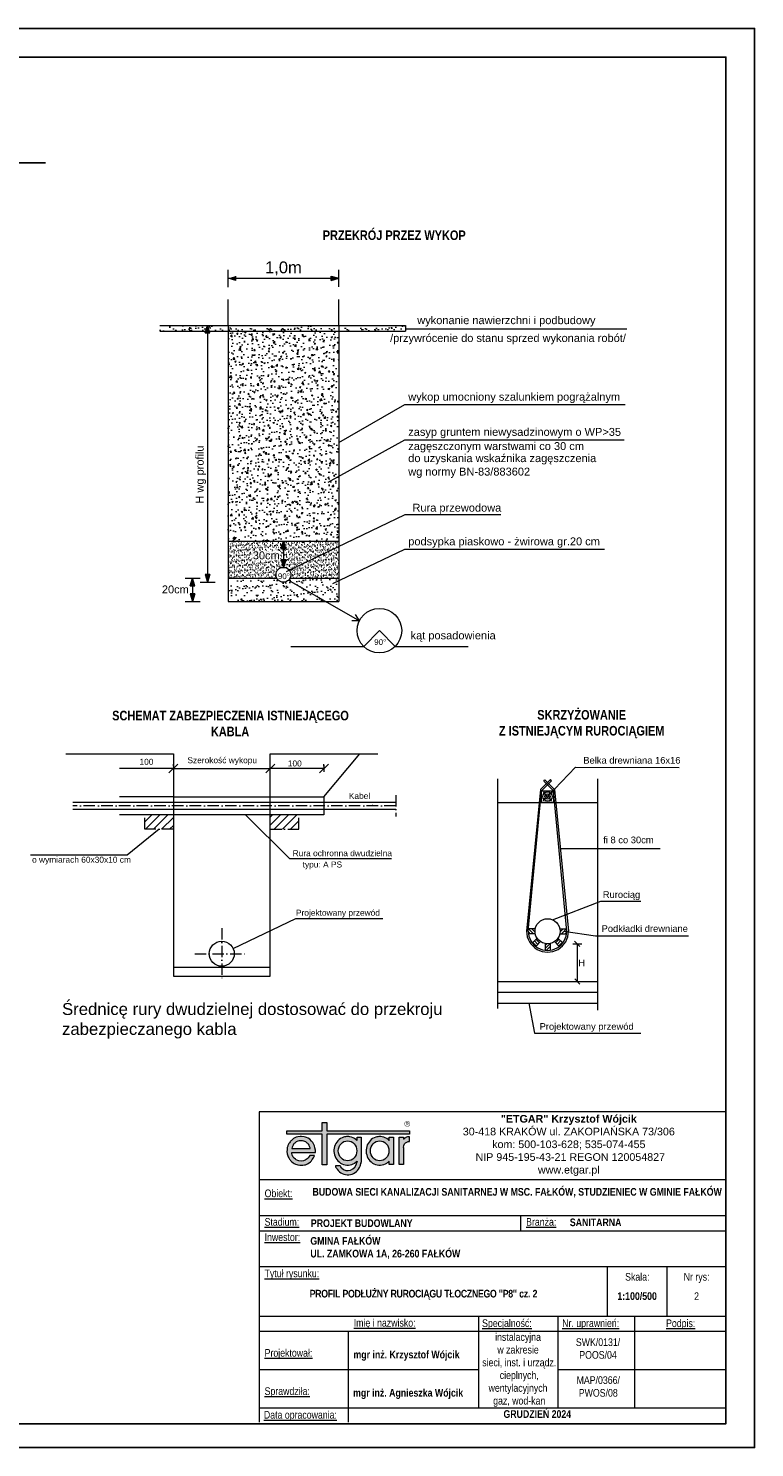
# Model space of a CAD drawing. Header units: metres. Extents: x -25 to 2175, y -3394 to -342.
# Tile 50 of 52: x 1823 to 1975, y -1077 to -780. Entities that reach past the tile are written whole.
import ezdxf

# ---------------------------------------------------------------- set-up
doc = ezdxf.new("R2010")
doc.units = ezdxf.units.M
doc.header["$LTSCALE"] = 0.2
doc.linetypes.add('ACAD_ISO10W100', pattern=[18, 12, -3, 0, -3])
doc.layers.get('0').update_dxf_attribs({"color": 8, "linetype": 'CONTINUOUS'})
doc.layers.add('_00_Formatka', color=7, linetype='CONTINUOUS', lineweight=20)
for name, color, linetype in [('CIENKA', 1, 'CONTINUOUS'), ('GRUBA', 1, 'CONTINUOUS'), ('linia pomocnicze', 255, 'CONTINUOUS'), ('Linie_tabeli', 7, 'CONTINUOUS'), ('oś', 7, 'CONTINUOUS'), ('Pompownia_P8_Teksty', 7, 'CONTINUOUS'), ('SZRAF', 9, 'CONTINUOUS'), ('warstwa_nr_0', 8, 'CONTINUOUS'), ('WYMIAR', 4, 'CONTINUOUS')]:
    doc.layers.add(name, color=color, linetype=linetype)
doc.styles.add('Arial', font='arial.ttf')
doc.styles.add('Arial Narrow', font='ARIALN.TTF', dxfattribs={"height": 3.5})
doc.styles.add('OPISOWY', font='txt.shx')
doc.styles.get("Standard").update_dxf_attribs({"font": 'simplex.shx'})
doc.styles.add('TABELA', font='romans.shx', dxfattribs={"height": 2})
pattern_1 = [(45, (1711.9227, -1095.6399), (-0.841899, 0.841899), [])]

# ---------------------------------------------------------------- blocks, each defined once
blk = doc.blocks.new('_Oblique')
at = {"color": 0, "lineweight": -2}
blk.add_line((-0.5, -0.5), (0.5, 0.5), dxfattribs=at)
blk = doc.blocks.new('A$C24AC0CAE')
for color, points in [(3, [(25.67, 9.23), (8.35, 9.23), (8.35, 10.93), (7.36, 10.93), (7.36, 9.23), (0, 9.23), (0, 8.48), (7.36, 8.48), (7.36, 2.1), (8.35, 2.1), (8.35, 8.48), (25.67, 8.48)]), (256, [(25.37, 6.95), (25.67, 6.95), (25.67, 7.92), (25.25, 7.92), (25.03, 7.84), (24.89, 7.78), (24.78, 7.71), (24.68, 7.65), (24.6, 7.6), (24.52, 7.53), (24.45, 7.47), (24.39, 7.47), (24.39, 7.84), (23.5, 7.84), (23.5, 2.15), (24.39, 2.15), (24.39, 5.74), (24.47, 6.12), (24.61, 6.45), (24.73, 6.64), (24.82, 6.71), (24.92, 6.78), (25.06, 6.84), (25.24, 6.91)])]:
    blk.add_hatch(color=color).paths.add_polyline_path(points)
h = blk.add_hatch(color=256)
h.paths.add_polyline_path([(4.95, 2.74), (5.13, 2.92), (5.32, 3.17), (5.56, 3.54), (5.71, 3.84), (5.78, 4.06), (4.79, 4.06), (4.63, 3.8), (4.45, 3.55), (4.26, 3.37), (4.01, 3.17), (3.83, 3.06), (3.45, 2.93), (3.05, 2.88), (2.5, 2.93), (2.27, 3), (1.96, 3.12), (1.78, 3.24), (1.52, 3.48), (1.34, 3.68), (1.22, 3.87), (1.17, 3.99), (1.1, 4.18), (1.04, 4.43), (1.01, 4.65), (5.96, 4.65), (5.95, 5.18), (5.87, 5.64), (5.75, 6.08), (5.57, 6.46), (5.4, 6.75), (5.17, 7.07), (4.8, 7.43), (4.48, 7.64), (4.09, 7.83), (3.87, 7.9), (3.58, 7.97), (3.09, 8), (2.75, 8), (2.3, 7.95), (1.94, 7.84), (1.64, 7.71), (1.4, 7.59), (1.22, 7.46), (1.09, 7.34), (0.97, 7.21), (0.84, 7.09), (0.73, 6.97), (0.66, 6.89), (0.53, 6.72), (0.41, 6.54), (0.34, 6.41), (0.27, 6.25), (0.22, 6.15), (0.17, 5.98), (0.09, 5.7), (0.06, 5.51), (0.03, 5.2), (0.02, 4.85), (0.09, 4.36), (0.18, 3.99), (0.28, 3.73), (0.4, 3.52), (0.53, 3.3), (0.66, 3.14), (0.78, 2.99), (0.97, 2.79), (1.28, 2.53), (1.53, 2.36), (1.81, 2.23), (2.07, 2.12), (2.31, 2.05), (2.69, 1.99), (3, 1.99), (3.3, 1.99), (3.67, 2.05), (3.89, 2.11), (4.05, 2.18), (4.32, 2.3), (4.63, 2.49)])
h.paths.add_polyline_path([(1.06, 5.48), (1.1, 5.75), (1.16, 5.93), (1.28, 6.22), (1.41, 6.4), (1.53, 6.53), (1.65, 6.65), (1.78, 6.77), (1.96, 6.9), (2.3, 7.02), (2.58, 7.09), (2.92, 7.14), (3.24, 7.09), (3.57, 7.03), (3.74, 6.96), (3.93, 6.89), (4.13, 6.76), (4.25, 6.65), (4.38, 6.54), (4.51, 6.4), (4.63, 6.19), (4.75, 5.95), (4.81, 5.78), (4.87, 5.63), (4.88, 5.48)], flags=16)
h = blk.add_hatch(color=256)
edge = h.paths.add_edge_path()
edge.add_line((15.56, 7.84), (14.67, 7.84))
edge.add_line((14.67, 7.84), (14.67, 7.15))
edge.add_spline(control_points=[(14.67, 7.15), (14.6, 7.22), (14.52, 7.29), (14.08, 7.66), (13.64, 7.87), (13.02, 7.99), (12.85, 8), (12.69, 8), (12.4, 8), (12.12, 7.96), (11.41, 7.73), (11, 7.46), (10.35, 6.78), (10.11, 6.36), (9.84, 5.45), (9.81, 4.96), (9.97, 4.03), (10.15, 3.58), (10.7, 2.81), (11.07, 2.5), (11.91, 2.08), (12.39, 1.99), (13.33, 2.05), (13.79, 2.2), (14.36, 2.58), (14.52, 2.71), (14.67, 2.87)], knot_values=[5.520049, 5.520049, 5.520049, 5.520049, 5.626987, 5.626987, 6.112202, 6.112202, 6.283185, 6.283185, 6.283185, 6.572803, 6.572803, 7.058019, 7.058019, 7.543234, 7.543234, 8.028449, 8.028449, 8.513665, 8.513665, 8.99888, 8.99888, 9.484095, 9.484095, 9.969311, 9.969311, 10.188021, 10.188021, 10.188021, 10.188021], degree=3, periodic=0)
edge.add_line((14.68, 2.87), (14.63, 2.59))
edge.add_ellipse((12.73, 2.97), major_axis=(0, 2.09), ratio=0.923674, start_angle=136.5689, end_angle=259.5379, ccw=False)
edge.add_line((11.41, 1.46), (11.27, 1.63))
edge.add_line((11.27, 1.63), (11.2, 1.79))
edge.add_line((11.2, 1.79), (11.17, 1.87))
edge.add_line((11.17, 1.87), (10.15, 1.87))
edge.add_line((10.15, 1.87), (10.2, 1.67))
edge.add_spline(control_points=[(10.2, 1.67), (10.29, 1.49), (10.39, 1.32), (10.78, 0.78), (11.15, 0.47), (11.99, 0.06), (12.47, -0.03), (13.4, 0.04), (13.86, 0.2), (14.64, 0.73), (14.96, 1.09), (15.32, 1.77), (15.42, 2.05), (15.48, 2.35)], knot_values=[2.033718, 2.033718, 2.033718, 2.033718, 2.238106, 2.238106, 2.725025, 2.725025, 3.211944, 3.211944, 3.698864, 3.698864, 4.185783, 4.185783, 4.49503, 4.49503, 4.49503, 4.49503], degree=3, periodic=0)
edge.add_line((15.48, 2.35), (15.56, 2.85))
edge.add_line((15.56, 2.85), (15.56, 7.84))
edge = h.paths.add_edge_path(flags=16)
edge.add_ellipse((12.69, 5.01), major_axis=(0, 2.09), ratio=0.923674, start_angle=0, end_angle=360)
h = blk.add_hatch(color=256)
edge = h.paths.add_edge_path()
edge.add_line((22.3, 7.84), (21.41, 7.84))
edge.add_line((21.41, 7.84), (21.41, 7.13))
edge.add_spline(control_points=[(21.41, 7.13), (21.33, 7.21), (21.25, 7.29), (20.81, 7.66), (20.37, 7.87), (19.74, 7.99), (19.58, 8), (19.41, 8)], knot_values=[5.512455, 5.512455, 5.512455, 5.512455, 5.626987, 5.626987, 6.112202, 6.112202, 6.283185, 6.283185, 6.283185, 6.283185], degree=3, periodic=0)
edge.add_spline(control_points=[(19.41, 8), (19.13, 8), (18.85, 7.96), (18.13, 7.73), (17.72, 7.46), (17.08, 6.78), (16.84, 6.36), (16.57, 5.45), (16.54, 4.96), (16.69, 4.03), (16.87, 3.58), (17.42, 2.81), (17.79, 2.5), (18.64, 2.08), (19.11, 1.99), (20.05, 2.05), (20.51, 2.2), (21.09, 2.58), (21.26, 2.72), (21.41, 2.88)], knot_values=[6.283185, 6.283185, 6.283185, 6.283185, 6.572803, 6.572803, 7.058019, 7.058019, 7.543234, 7.543234, 8.028449, 8.028449, 8.513665, 8.513665, 8.99888, 8.99888, 9.484095, 9.484095, 9.969311, 9.969311, 10.195609, 10.195609, 10.195609, 10.195609], degree=3, periodic=0)
edge.add_line((21.41, 2.88), (21.41, 2.15))
edge.add_line((21.41, 2.15), (22.3, 2.15))
edge.add_line((22.3, 2.15), (22.3, 7.84))
edge = h.paths.add_edge_path(flags=16)
edge.add_ellipse((19.41, 5.01), major_axis=(0, 2.09), ratio=0.923674, start_angle=0, end_angle=360)
at = {"color": 3}
for points in [[(7.36, 8.48), (0, 8.48), (0, 9.23), (7.36, 9.23)], [(7.36, 9.23), (7.36, 10.93), (8.35, 10.93), (8.35, 9.23)], [(8.35, 9.23), (25.67, 9.23), (25.67, 8.48), (8.35, 8.48)], [(8.35, 8.48), (8.35, 2.1), (7.36, 2.1), (7.36, 8.48)]]:
    blk.add_lwpolyline(points, dxfattribs=at)
for points in [[(1.01, 4.65), (5.96, 4.65), (5.95, 5.18), (5.87, 5.64), (5.75, 6.08), (5.57, 6.46), (5.4, 6.75), (5.17, 7.07), (4.8, 7.43), (4.48, 7.64), (4.09, 7.83), (3.87, 7.9), (3.58, 7.97), (3.09, 8), (2.75, 8), (2.3, 7.95), (1.94, 7.84), (1.64, 7.71), (1.4, 7.59), (1.22, 7.46), (1.09, 7.34), (0.97, 7.21), (0.84, 7.09), (0.73, 6.97), (0.66, 6.89), (0.53, 6.72), (0.41, 6.54), (0.34, 6.41), (0.27, 6.25), (0.22, 6.15), (0.17, 5.98), (0.09, 5.7), (0.06, 5.51), (0.03, 5.2), (0.02, 4.85), (0.09, 4.36), (0.18, 3.99), (0.28, 3.73), (0.4, 3.52), (0.53, 3.3), (0.66, 3.14), (0.78, 2.99), (0.97, 2.79), (1.28, 2.53), (1.53, 2.36), (1.81, 2.23), (2.07, 2.12), (2.31, 2.05), (2.69, 1.99), (3, 1.99), (3.3, 1.99), (3.67, 2.05), (3.89, 2.11), (4.05, 2.18), (4.32, 2.3), (4.63, 2.49), (4.95, 2.74), (5.13, 2.92), (5.32, 3.17), (5.56, 3.54), (5.71, 3.84), (5.78, 4.06), (4.79, 4.06), (4.63, 3.8), (4.45, 3.55), (4.26, 3.37), (4.01, 3.17), (3.83, 3.06), (3.45, 2.93), (3.05, 2.88), (2.5, 2.93), (2.27, 3), (1.96, 3.12), (1.78, 3.24), (1.52, 3.48), (1.34, 3.68), (1.22, 3.87), (1.17, 3.99), (1.1, 4.18), (1.04, 4.43)], [(1.06, 5.48), (4.88, 5.48), (4.87, 5.63), (4.81, 5.78), (4.75, 5.95), (4.63, 6.19), (4.51, 6.4), (4.38, 6.54), (4.25, 6.65), (4.13, 6.76), (3.93, 6.89), (3.74, 6.96), (3.57, 7.03), (3.24, 7.09), (2.92, 7.14), (2.58, 7.09), (2.3, 7.02), (1.96, 6.9), (1.78, 6.77), (1.65, 6.65), (1.53, 6.53), (1.41, 6.4), (1.28, 6.22), (1.16, 5.93), (1.1, 5.75)]]:
    blk.add_lwpolyline(points, close=True)
for points in [[(14.67, 7.15), (14.67, 7.84), (15.56, 7.84), (15.56, 2.85)], [(21.41, 7.13), (21.41, 7.84), (22.3, 7.84), (22.3, 2.15), (21.41, 2.15), (21.41, 2.88)], [(24.39, 5.74), (24.39, 2.15), (23.5, 2.15), (23.5, 7.84), (24.39, 7.84), (24.39, 7.47)], [(24.39, 5.74), (24.47, 6.12), (24.61, 6.45), (24.73, 6.64), (24.82, 6.71), (24.92, 6.78), (25.06, 6.84), (25.24, 6.91), (25.37, 6.95), (25.67, 6.95), (25.67, 7.92), (25.25, 7.92), (25.03, 7.84), (24.89, 7.78), (24.78, 7.71), (24.68, 7.65), (24.6, 7.6), (24.52, 7.53), (24.45, 7.47), (24.39, 7.47)], [(11.41, 1.46), (11.27, 1.63), (11.2, 1.79), (11.17, 1.87), (10.15, 1.87), (10.2, 1.67)], [(14.67, 2.85), (14.63, 2.59)], [(14.67, 2.85), (14.67, 2.87)], [(15.56, 2.85), (15.48, 2.35)]]:
    blk.add_lwpolyline(points)
for centre in [(12.69, 5.01), (19.41, 5.01)]:
    blk.add_ellipse(centre, major_axis=(0, 2.09), ratio=0.923674)
blk.add_ellipse((12.73, 2.97), major_axis=(0, 2.09), ratio=0.923674, start_param=2.383576, end_param=4.529791)
for points, knots in [([(14.67, 7.15), (14.6, 7.22), (14.52, 7.29), (14.08, 7.66), (13.64, 7.87), (13.02, 7.99), (12.85, 8), (12.69, 8), (12.4, 8), (12.12, 7.96), (11.41, 7.73), (11, 7.46), (10.35, 6.78), (10.11, 6.36), (9.84, 5.45), (9.81, 4.96), (9.97, 4.03), (10.15, 3.58), (10.7, 2.81), (11.07, 2.5), (11.91, 2.08), (12.39, 1.99), (13.33, 2.05), (13.79, 2.2), (14.36, 2.58), (14.52, 2.71), (14.67, 2.87)], [5.520049, 5.520049, 5.520049, 5.520049, 5.626987, 5.626987, 6.112202, 6.112202, 6.283185, 6.283185, 6.283185, 6.572803, 6.572803, 7.058019, 7.058019, 7.543234, 7.543234, 8.028449, 8.028449, 8.513665, 8.513665, 8.99888, 8.99888, 9.484095, 9.484095, 9.969311, 9.969311, 10.188021, 10.188021, 10.188021, 10.188021]), ([(21.41, 7.13), (21.33, 7.21), (21.25, 7.29), (20.81, 7.66), (20.37, 7.87), (19.74, 7.99), (19.58, 8), (19.41, 8), (19.13, 8), (18.85, 7.96), (18.13, 7.73), (17.72, 7.46), (17.08, 6.78), (16.84, 6.36), (16.57, 5.45), (16.54, 4.96), (16.69, 4.03), (16.87, 3.58), (17.42, 2.81), (17.79, 2.5), (18.64, 2.08), (19.11, 1.99), (20.05, 2.05), (20.51, 2.2), (21.09, 2.58), (21.26, 2.72), (21.41, 2.88)], [5.512455, 5.512455, 5.512455, 5.512455, 5.626987, 5.626987, 6.112202, 6.112202, 6.283185, 6.283185, 6.283185, 6.572803, 6.572803, 7.058019, 7.058019, 7.543234, 7.543234, 8.028449, 8.028449, 8.513665, 8.513665, 8.99888, 8.99888, 9.484095, 9.484095, 9.969311, 9.969311, 10.195609, 10.195609, 10.195609, 10.195609]), ([(10.2, 1.67), (10.29, 1.49), (10.39, 1.32), (10.78, 0.78), (11.15, 0.47), (11.99, 0.06), (12.47, -0.03), (13.4, 0.04), (13.86, 0.2), (14.64, 0.73), (14.96, 1.09), (15.36, 1.85), (15.48, 2.23), (15.53, 2.63)], [2.033718, 2.033718, 2.033718, 2.033718, 2.238106, 2.238106, 2.725025, 2.725025, 3.211944, 3.211944, 3.698864, 3.698864, 4.185783, 4.185783, 4.593309, 4.593309, 4.593309, 4.593309])]:
    blk.add_open_spline(points, degree=3, knots=knots)

msp = doc.modelspace()

# ---------------------------------------------------------------- hatches: boundary and pattern name
at = {"lineweight": 18}
h = msp.add_hatch(dxfattribs=at)
h.set_pattern_fill('AR-CONC', color=0, scale=0.0165, style=0)
h.set_pattern_definition([(50, (2121.1418, -1645.0113), (3.006047, -0.262995), [0.314325, -3.457575]), (355, (2121.1418, -1645.0113), (-0.581507, 3.152435), [0.25146, -2.76606]), (100.451, (2121.3923, -1645.0332), (2.424551, 2.889425), [0.267135, -2.938485]), (46.1842, (2121.142, -1644.173), (4.472804, -0.693698), [0.471487, -5.186362]), (96.6356, (2121.5146, -1644.231), (3.91717, 4.082522), [0.400702, -4.407727]), (351.184, (2121.142, -1644.173), (3.917176, 4.082514), [0.37719, -4.14909]), (21, (2121.561, -1644.3827), (2.5016455, -1.687381), [0.314325, -3.457575]), (326, (2121.561, -1644.3827), (1.019733, 3.039101), [0.25146, -2.76606]), (71.4514, (2121.7694, -1644.5233), (3.521372, 1.351727), [0.267135, -2.938485]), (37.5, (2121.1418, -1645.0113), (0.050962, 1.3951581), [0, -2.732532, 0, -2.80797, 0, -2.7765375]), (7.5, (2121.1418, -1645.0113), (1.1025244, 1.6529795), [0, -1.600962, 0, -2.669667, 0, -1.0582275]), (327.5, (2120.2072, -1645.0113), (2.2372448, -0.0945243), [0, -1.04775, 0, -3.26898, 0, -4.337685]), (317.5, (2119.7881, -1645.0113), (2.4441315, 0.419537), [0, -1.362075, 0, -2.170938, 0, -3.080385])])
h.paths.add_polyline_path([(1888.29, -843.71), (1865.19, -843.71), (1865.19, -887.61), (1888.29, -887.61)])
at = {"layer": 'CIENKA', "lineweight": 18}
for points in [[(1866.76, -833.08), (1866.76, -832.15), (1865.19, -832.61)], [(1888.29, -832.61), (1886.73, -832.15), (1886.73, -833.08)], [(1860.4, -844.04), (1861.33, -844.04), (1860.86, -842.47)], [(1876.28, -889.18), (1877.21, -889.18), (1876.74, -887.61)], [(1877.21, -891.54), (1876.28, -891.54), (1876.74, -893.1)], [(1857.26, -896.95), (1858.2, -896.95), (1857.73, -895.39)], [(1861.33, -894.61), (1860.4, -894.61), (1860.86, -896.18)], [(1858.2, -898.66), (1857.26, -898.66), (1857.73, -900.22)]]:
    msp.add_hatch(color=0, dxfattribs=at).paths.add_polyline_path(points)
h = msp.add_hatch(dxfattribs=at)
h.set_pattern_fill('AR-SAND', color=0, scale=0.04125, style=0)
h.set_pattern_definition([(37.5, (10731.226, 14241.6455), (-0.06600129, 2.0188296), [0, -1.59258, 0, -1.781175, 0, -1.70259375]), (7.5, (10731.226, 14241.6455), (1.85428354, 2.95690354), [0, -0.859155, 0, -1.4354175, 0, -0.55006875]), (327.5, (10729.9373, 14241.6455), (3.26284353, 0.00592839), [0, -0.523875, 0, -1.88595, 0, -2.4622125]), (317.5, (10729.9373, 14241.6455), (3.14967037, 0.91958346), [0, -0.2619375, 0, -1.236345, 0, -1.4144625])])
h.paths.add_polyline_path([(1865.19, -843.71), (1865.19, -842.47), (1850.87, -842.47), (1850.87, -843.71)])
h.paths.add_polyline_path([(1888.29, -843.71), (1888.29, -842.47), (1865.19, -842.47), (1865.19, -843.71)])
h = msp.add_hatch(dxfattribs=at)
h.set_pattern_fill('AR-SAND', color=0, scale=0.04125, style=0)
h.set_pattern_definition([(37.5, (10688.7986, 14241.6455), (-0.06600129, 2.0188296), [0, -1.59258, 0, -1.781175, 0, -1.70259375]), (7.5, (10688.7986, 14241.6455), (1.85428354, 2.95690354), [0, -0.859155, 0, -1.4354175, 0, -0.55006875]), (327.5, (10687.5099, 14241.6455), (3.26284353, 0.00592839), [0, -0.523875, 0, -1.88595, 0, -2.4622125]), (317.5, (10687.51, 14241.6455), (3.14967037, 0.91958346), [0, -0.2619375, 0, -1.236345, 0, -1.4144625])])
h.paths.add_polyline_path([(1888.29, -842.47), (1888.29, -843.71), (1902.29, -843.71), (1902.29, -842.47)])
at = {"layer": 'oś', "linetype": 'ACAD_ISO10W100', "lineweight": 18}
h = msp.add_hatch(dxfattribs=at)
h.set_pattern_fill('ANSI31', color=256, scale=0.375, style=0)
h.set_pattern_definition(pattern_1)
h.paths.add_polyline_path([(1853.72, -947.89), (1853.72, -944.89), (1847.72, -944.89), (1847.72, -947.89)])
h = msp.add_hatch(dxfattribs=at)
h.set_pattern_fill('ANSI31', color=256, scale=0.375, style=0)
h.set_pattern_definition(pattern_1)
h.paths.add_polyline_path([(1879.97, -944.89), (1873.97, -944.89), (1873.97, -947.89), (1879.97, -947.89)])
at = {"layer": 'SZRAF', "lineweight": 18}
h = msp.add_hatch(dxfattribs=at)
h.set_pattern_fill('AR-SAND', color=0, scale=0.0165, style=0)
h.set_pattern_definition([(37.5, (2121.1418, -1645.0113), (-0.0264005, 0.80753184), [0, -0.637032, 0, -0.71247, 0, -0.6810375]), (7.5, (2121.1418, -1645.0113), (0.7417134, 1.1827614), [0, -0.343662, 0, -0.574167, 0, -0.2200275]), (327.5, (2120.6263, -1645.0113), (1.3051374, 0.00237135), [0, -0.20955, 0, -0.75438, 0, -0.984885]), (317.5, (2120.6263, -1645.0113), (1.2598681, 0.3678334), [0, -0.104775, 0, -0.494538, 0, -0.565785])])
h.paths.add_polyline_path([(1888.29, -887.61), (1876.74, -887.61), (1877.21, -889.18), (1876.74, -889.18), (1876.74, -891.54), (1877.21, -891.54), (1876.74, -893.1, -0.414214), (1878.3, -894.66, -0.12263), (1878.12, -895.39), (1888.29, -895.39)])
h.paths.add_polyline_path([(1876.74, -889.18), (1876.28, -889.18), (1876.74, -887.61), (1875.17, -887.61), (1865.19, -887.61), (1865.19, -895.39), (1875.37, -895.39, -0.12263), (1875.19, -894.66, -0.414214), (1876.74, -893.1), (1876.28, -891.54), (1876.74, -891.54)])
h.paths.add_polyline_path([(1869.91, -891.83), (1875.76, -891.83), (1875.76, -889.35), (1869.91, -889.35)], flags=24)
h = msp.add_hatch(dxfattribs=at)
h.set_pattern_fill('AR-SAND', color=0, scale=0.04125, style=0)
h.set_pattern_definition([(37.5, (10735.9715, 14224.4661), (-0.06600129, 2.0188296), [0, -1.59258, 0, -1.781175, 0, -1.70259375]), (7.5, (10735.9715, 14224.466), (1.85428354, 2.95690354), [0, -0.859155, 0, -1.4354175, 0, -0.55006875]), (327.5, (10734.6828, 14224.4661), (3.26284353, 0.00592839), [0, -0.523875, 0, -1.88595, 0, -2.4622125]), (317.5, (10734.6828, 14224.466), (3.14967037, 0.91958346), [0, -0.2619375, 0, -1.236345, 0, -1.4144625])])
h.paths.add_polyline_path([(1878.12, -895.39, -0.601276), (1875.37, -895.39), (1865.19, -895.39), (1865.19, -900.22), (1888.29, -900.22), (1888.29, -895.39)])

# ---------------------------------------------------------------- linework, layer by layer
at = {"lineweight": 18}
for p, q in [((1877.79, -895.81), (1892.62, -904.32)), ((1892.62, -904.32), (1891.03, -904.31)), ((1892.62, -904.32), (1891.81, -902.95)), ((1896.82, -906.35), (1893.52, -909.64)), ((1896.82, -906.35), (1900.12, -909.64)), ((1873.97, -932.14), (1896.47, -932.14)), ((1885.22, -941.14), (1892.72, -932.14)), ((1853.72, -935.2), (1842.47, -935.2)), ((1853.72, -934.73), (1853.72, -934.26)), ((1853.72, -935.2), (1873.97, -935.2)), ((1873.97, -934.73), (1873.97, -934.26)), ((1873.97, -934.73), (1873.97, -934.26)), ((1885.22, -935.2), (1873.97, -935.2)), ((1885.22, -934.73), (1885.22, -934.26)), ((1885.22, -934.51), (1885.22, -935.89)), ((1921.48, -937.37), (1921.48, -985.39)), ((1942.48, -985.75), (1942.48, -937.37)), ((1853.72, -941.14), (1842.47, -941.14)), ((1853.72, -941.14), (1873.97, -941.14)), ((1873.97, -941.14), (1885.22, -941.14)), ((1885.22, -941.14), (1885.22, -944.89)), ((1832.72, -942.27), (1900.22, -942.27)), ((1900.22, -943.77), (1832.72, -943.77)), ((1921.48, -942.3), (1942.48, -942.3)), ((1885.22, -944.89), (1842.47, -944.89)), ((1927.98, -969.46), (1928.29, -969.77)), ((1929.43, -968.73), (1928, -968.72)), ((1928, -968.72), (1929.06, -969.78)), ((1929.43, -969.78), (1928, -969.77)), ((1928.72, -968.73), (1929.35, -969.37)), ((1929.8, -970.69), (1928.8, -971.69)), ((1929.55, -970.93), (1930.29, -971.67)), ((1934.4, -970.93), (1933.66, -971.67)), ((1934.15, -970.69), (1935.15, -971.69)), ((1934.52, -968.73), (1935.95, -968.72)), ((1934.52, -969.78), (1935.95, -969.77)), ((1935.24, -968.73), (1934.6, -969.37)), ((1935.95, -968.72), (1934.89, -969.78)), ((1935.97, -969.46), (1935.66, -969.77)), ((1928.89, -971.59), (1929.63, -972.34)), ((1929.23, -971.26), (1929.97, -972)), ((1930.54, -971.42), (1929.53, -972.45)), ((1931.45, -971.79), (1931.45, -973.22)), ((1931.45, -971.79), (1931.45, -973.22)), ((1932.5, -971.83), (1931.45, -972.88)), ((1931.85, -971.87), (1931.45, -972.27)), ((1932.5, -972.47), (1931.71, -973.26)), ((1932.5, -971.79), (1932.5, -973.22)), ((1932.5, -971.79), (1932.5, -973.22)), ((1933.41, -971.42), (1934.42, -972.45)), ((1934.72, -971.26), (1933.98, -972)), ((1935.06, -971.59), (1934.32, -972.34)), ((1937.27, -971.87), (1939.12, -971.87)), ((1937.65, -971.34), (1938.73, -972.42)), ((1938.2, -971.87), (1938.2, -979.75)), ((1853.72, -976.77), (1873.97, -976.77)), ((1921.48, -979.75), (1942.48, -979.75)), ((1937.66, -979.21), (1938.75, -980.3)), ((1921.48, -982.02), (1942.48, -982.02)), ((1921.48, -984.3), (1942.48, -984.3))]:
    msp.add_line(p, q, dxfattribs=at)
at = {"linetype": 'ACAD_ISO10W100', "lineweight": 18}
for p, q in [((1847.72, -947.89), (1847.72, -944.89)), ((1879.97, -947.89), (1879.97, -944.89)), ((1853.72, -947.89), (1847.72, -947.89)), ((1873.97, -947.89), (1879.97, -947.89))]:
    msp.add_line(p, q, dxfattribs=at)
at = {"lineweight": 18}
for points in [[(1831.22, -932.14), (1853.72, -932.14), (1853.72, -978.64), (1873.97, -978.64), (1873.97, -932.14)], [(1931.98, -941.07), (1937.81, -934.95), (1959.53, -934.96)], [(1927.95, -969.25), (1930.75, -939.85), (1932.84, -937.76), (1932.59, -937.51), (1930.5, -939.6), (1927.6, -969.25)], [(1936, -969.25), (1933.2, -939.85), (1931.18, -937.83), (1931.43, -937.58), (1933.45, -939.6), (1936.35, -969.25)], [(1933.2, -942.3), (1930.75, -942.3), (1930.75, -939.85), (1933.2, -939.85), (1933.2, -942.3)], [(1868.83, -944.89), (1878, -954.06), (1899.36, -954.03)], [(1850.72, -947.89), (1850.72, -947.89), (1844.05, -953.35), (1823.85, -953.33)], [(1934.65, -951.92), (1955.52, -951.92)], [(1933.04, -966.85), (1943.14, -962.97), (1951.48, -962.97)], [(1866.21, -972.84), (1879.32, -966.57), (1897.52, -966.6)], [(1935.42, -969.25), (1942.04, -970.2), (1961.45, -970.24)], [(1928.08, -984.3), (1929.25, -990.6), (1951.47, -990.6)]]:
    msp.add_lwpolyline(points, dxfattribs=at)
for centre, radius in [((1931.98, -941.07), 0.997), ((1931.98, -941.07), 0.541), ((1931.98, -941.07), 0.207), ((1931.98, -969.25), 2.62), ((1863.84, -973.97), 2.62)]:
    msp.add_circle(centre, radius, dxfattribs=at)
for major_axis in [(-4.38, 0), (-4.02, 0)]:
    msp.add_ellipse((1931.98, -969.25), major_axis=major_axis, ratio=1, start_param=0, end_param=3.141593, dxfattribs=at)
for points in [[(1931.85, -941.22), (1931.78, -941.45), (1931.48, -941.55), (1931.19, -941.55), (1931.08, -941.93)], [(1931.82, -940.94), (1931.59, -940.87), (1931.48, -940.58), (1931.48, -940.29), (1931.11, -940.18)], [(1932.88, -940.21), (1932.81, -940.44), (1932.51, -940.54), (1932.23, -940.54), (1932.12, -940.92)], [(1932.85, -941.95), (1932.62, -941.88), (1932.52, -941.59), (1932.52, -941.3), (1932.14, -941.19)]]:
    msp.add_spline(points, degree=3, dxfattribs=at)
at = {"layer": '_00_Formatka', "color": 0}
for p, q in [((1969.4, -1007.02), (1871.64, -1007.02)), ((1871.64, -1007.02), (1871.64, -1072.02)), ((1871.64, -1021.23), (1969.4, -1021.23)), ((1871.64, -1021.23), (1871.64, -1028.74)), ((1871.64, -1028.74), (1871.64, -1035.11)), ((1871.64, -1028.74), (1969.4, -1028.74)), ((1926.34, -1028.81), (1926.34, -1031.92)), ((1871.64, -1031.92), (1871.64, -1039.43)), ((1871.64, -1031.92), (1969.4, -1031.92)), ((1871.64, -1039.43), (1969.4, -1039.43)), ((1944.54, -1049.79), (1944.54, -1039.43)), ((1956.9, -1039.43), (1956.9, -1049.79)), ((1871.64, -1049.79), (1969.4, -1049.79)), ((1917.52, -1049.79), (1917.52, -1052.97)), ((1926.34, -1049.79), (1948.63, -1049.79)), ((1931.04, -1049.79), (1969.4, -1049.79)), ((1934.11, -1049.79), (1934.11, -1052.97)), ((1950.15, -1049.79), (1950.15, -1068.97)), ((1871.64, -1052.97), (1934.11, -1052.97)), ((1871.64, -1052.97), (1969.4, -1052.97)), ((1890.27, -1052.97), (1890.27, -1072.02)), ((1917.52, -1052.97), (1917.52, -1068.97)), ((1934.11, -1052.97), (1969.4, -1052.97)), ((1934.11, -1052.97), (1934.11, -1068.97)), ((1871.64, -1060.97), (1917.52, -1060.97)), ((1871.64, -1068.97), (1969.4, -1068.97))]:
    msp.add_line(p, q, dxfattribs=at)
at = {"layer": '_00_Formatka', "color": 0, "ltscale": 3000}
for points in [[(1934.11, -1060.97), (1969.4, -1060.97)], [(1934.11, -1063.48), (1934.11, -1063.48)], [(1917.52, -1067.19), (1917.52, -1067.19)], [(1950.15, -1068.97), (1950.15, -1068.97)]]:
    msp.add_lwpolyline(points, dxfattribs=at)
at = {"layer": 'CIENKA', "color": 0, "lineweight": 18}
for p, q in [((1866.76, -833.08), (1865.19, -832.61)), ((1866.76, -833.08), (1866.76, -832.15)), ((1886.73, -832.15), (1888.29, -832.61)), ((1886.73, -833.08), (1886.73, -832.15)), ((1886.73, -833.08), (1888.29, -832.61)), ((1865.19, -842.47), (1865.19, -837.02)), ((1888.29, -842.47), (1888.29, -837.02)), ((1860.4, -844.04), (1860.86, -842.47)), ((1861.33, -844.04), (1860.86, -842.47)), ((1860.4, -844.04), (1861.33, -844.04)), ((1865.19, -887.61), (1888.29, -887.61)), ((1876.28, -889.18), (1876.74, -887.61)), ((1877.21, -889.18), (1876.74, -887.61)), ((1876.28, -889.18), (1877.21, -889.18)), ((1876.28, -891.54), (1876.74, -893.1)), ((1877.21, -891.54), (1876.28, -891.54)), ((1877.21, -891.54), (1876.74, -893.1)), ((1857.26, -896.95), (1857.73, -895.39)), ((1858.2, -896.95), (1857.73, -895.39)), ((1860.4, -894.61), (1860.86, -896.18)), ((1861.33, -894.61), (1860.4, -894.61)), ((1861.33, -894.61), (1860.86, -896.18)), ((1865.19, -895.39), (1875.37, -895.39)), ((1878.12, -895.39), (1888.29, -895.39)), ((1857.26, -896.95), (1858.2, -896.95)), ((1857.26, -898.66), (1857.73, -900.22)), ((1858.2, -898.66), (1857.26, -898.66)), ((1858.2, -898.66), (1857.73, -900.22)), ((1878.26, -909.64), (1893.52, -909.64)), ((1900.12, -909.64), (1915.38, -909.64))]:
    msp.add_line(p, q, dxfattribs=at)
for centre, radius in [((1876.74, -894.66), 1.55), ((1896.82, -906.35), 4.66)]:
    msp.add_circle(centre, radius, dxfattribs=at)
at = {"layer": 'GRUBA', "color": 0, "lineweight": 18}
for p, q in [((1865.19, -842.47), (1865.19, -900.22)), ((1888.29, -842.47), (1888.29, -900.22)), ((1865.19, -900.22), (1888.29, -900.22))]:
    msp.add_line(p, q, dxfattribs=at)
at = {"layer": 'linia pomocnicze', "lineweight": 18}
msp.add_point((1895.34, -942.97), dxfattribs=at)
at = {"layer": 'Linie_tabeli'}
msp.add_lwpolyline([(0.29, -1072.31), (1969.29, -1072.31), (1969.29, -786.31), (0.29, -786.31)], close=True, dxfattribs=at)
at = {"layer": 'oś', "linetype": 'ACAD_ISO10W100', "lineweight": 18}
for p, q in [((1900.22, -940.77), (1900.22, -945.27)), ((1900.22, -943.02), (1832.72, -943.02))]:
    msp.add_line(p, q, dxfattribs=at)
for points in [[(1863.84, -968.6), (1863.84, -979.66)], [(1858.19, -973.97), (1869.15, -973.97)]]:
    msp.add_lwpolyline(points, dxfattribs=at)
at = {"layer": 'Pompownia_P8_Teksty'}
msp.add_line((1779.58, -808.45), (1826.94, -808.45), dxfattribs=at)
at = {"layer": 'warstwa_nr_0'}
msp.add_lwpolyline([(-24.71, -1077.31), (1975.29, -1077.31), (1975.29, -780.31), (-24.71, -780.31)], close=True, dxfattribs=at)
at = {"layer": 'WYMIAR', "color": 0, "lineweight": 18}
for p, q in [((1865.19, -834.45), (1865.19, -830.86)), ((1888.29, -834.41), (1888.29, -830.82)), ((1865.19, -832.61), (1888.29, -832.61)), ((1850.87, -842.47), (1888.29, -842.47)), ((1860.86, -842.47), (1860.86, -896.18)), ((1888.29, -842.47), (1902.29, -842.47)), ((1902.29, -842.47), (1902.29, -843.71)), ((1902.29, -843.22), (1948.6, -843.22)), ((1850.87, -843.71), (1888.29, -843.71)), ((1888.29, -843.71), (1902.29, -843.71)), ((1888.29, -866.95), (1902.16, -859.05)), ((1902.16, -859.05), (1948.24, -859.05)), ((1886.06, -875.3), (1902.16, -866.41)), ((1902.16, -866.41), (1948.04, -866.41)), ((1902.16, -882.1), (1877.32, -894.03)), ((1922.19, -882.1), (1902.16, -882.1)), ((1875.17, -887.61), (1878.32, -887.61)), ((1876.74, -887.61), (1876.74, -893.1)), ((1887.06, -896.47), (1902.16, -889.32)), ((1902.16, -889.32), (1943.92, -889.32)), ((1875.89, -893.1), (1877.52, -893.1)), ((1856.16, -895.39), (1859.3, -895.39)), ((1857.73, -895.39), (1857.73, -900.22)), ((1859.29, -896.18), (1862.43, -896.18)), ((1856.16, -900.22), (1859.3, -900.22))]:
    msp.add_line(p, q, dxfattribs=at)

# ---------------------------------------------------------------- block references
at = {"lineweight": 18, "xscale": 1.875, "yscale": 1.875, "zscale": 1.875, "rotation": 180}
msp.add_blockref('_Oblique', (1853.72, -935.2), dxfattribs=at)
at = {"lineweight": 18, "xscale": 1.875, "yscale": 1.875, "zscale": 1.875}
for p in [(1873.97, -935.2), (1885.22, -935.2)]:
    msp.add_blockref('_Oblique', p, dxfattribs=at)
at = {"layer": '_00_Formatka', "color": 0}
msp.add_blockref('A$C24AC0CAE', (1877.46, -1020.22), dxfattribs=at)

# ---------------------------------------------------------------- texts
at = {"lineweight": 18, "style": 'Arial'}
for s, insert, char_height, width, attachment_point in [('{\\fArial Narrow|b1|i0|c238|p34;PRZEKRÓJ PRZEZ WYKOP}', (1884.96, -822.6), 2, 31.5871, 1), ('{\\fArial Narrow|b1|i0|c238|p34;\\W1.93230; }{\\fArial Narrow|b1|i0|c238|p34;SCHEMAT ZABEZPIECZENIA ISTNIEJĄCEGO }\\P{\\fArial Narrow|b1|i0|c238|p34;\\W8.59057;    }{\\fArial Narrow|b1|i0|c238|p34;KABLA}', (1839.68, -923.12), 2, 51.9628, 1), ('{\\fArial Narrow|b1|i0|c238|p34;SKRZYŻ\\fArial Narrow|b1|i0|c0|p34;OWAN\\fArial Narrow|b1|i0|c238|p34;IE\\fArial Narrow|b1|i0|c0|p34; \\P\\fArial Narrow|b1|i0|c238|p34;Z\\fArial Narrow|b1|i0|c0|p34; \\fArial Narrow|b1|i0|c238|p34;IST\\fArial Narrow|b1|i0|c0|p34;N\\fArial Narrow|b1|i0|c238|p34;IEJĄ\\fArial Narrow|b1|i0|c0|p34;C\\fArial Narrow|b1|i0|c238|p34;YM\\fArial Narrow|b1|i0|c0|p34; \\fArial Narrow|b1|i0|c238|p34;RUR\\fArial Narrow|b1|i0|c0|p34;OC\\fArial Narrow|b1|i0|c238|p34;IĄGIEM}', (1939.12, -925.92), 2, 43.6438, 5), ('Szerokość wykopu', (1856.66, -932.84), 1.25, 19.0544, 1), ('Belka drewniana 16x16', (1939.46, -932.78), 1.4, 27.044, 1), ('{\\fArial|b0|i0|c238|p34;Kabel}', (1890.42, -940.31), 1.25, 8.535, 1), ('fi 8 co 30cm', (1943.63, -949.44), 1.4, 28.6401, 1), ('{\\fArial|b0|i0|c238|p34;Rura ochronna dwudzielna}', (1878.66, -952.3), 1.25, 24.8599, 1), ('{\\fArial|b0|i0|c238|p34;o wymiarach 60x30x10 cm}', (1824.16, -953.66), 1.25, 30.6312, 1), ('{\\fArial|b0|i0|c238|p34;typu: A PS}', (1880.76, -954.66), 1.25, 17.0064, 1), ('Rurociąg', (1943.54, -960.88), 1.4, 17.2064, 1), ('{\\fArial|b0|i0|c238|p34;Projektowany przew\\fArial|b0|i0|c0|p34;ó\\fArial|b0|i0|c238|p34;d}', (1879.36, -964.76), 1.25, 20.8322, 1), ('Podkładki drewniane', (1943.29, -967.99), 1.4, 25.8115, 1), ('{\\fArial|b0|i0|c238|p34;H}', (1938.43, -975.18), 1.4, 1.6099, 1), ('{\\fArial|b0|i0|c238|p34;Średnicę rury dwudzielnej dostosować do przekroju zabezpieczanego kabla}', (1830.43, -984.28), 2.5, 80.2955, 1), ('Projektowany przewód', (1930.32, -988.48), 1.4, 42.9655, 1)]:
    msp.add_mtext(s, dxfattribs=dict(at, insert=insert, char_height=char_height, width=width, attachment_point=attachment_point))
at = {"lineweight": 18, "char_height": 1.25, "attachment_point": 5, "style": 'Arial'}
for insert in [(1848.09, -933.8), (1879.11, -934.15)]:
    msp.add_mtext('{\\fArial|b0|i0|c238|p34;100}', dxfattribs=dict(at, insert=insert))
at = {"layer": '_00_Formatka', "color": 0, "insert": (1902.03, -1008.95), "char_height": 1.2, "width": 13.1944, "attachment_point": 1}
msp.add_mtext('{\\fArial|b0|i0|c238|p0;®}', dxfattribs=at)
at = {"layer": '_00_Formatka', "color": 0, "lineweight": 18, "insert": (1936.43, -1007.7), "char_height": 1.6, "width": 66.3768, "attachment_point": 2, "style": 'OPISOWY'}
msp.add_mtext('{\\fArial|b1|i0|c238|p34;"ETGAR" Krzysztof Wójcik\\P\\fArial|b0|i0|c238|p34;30-418 KRAKÓW ul. ZAKOPIAŃSKA 73/306 \\Pkom: 500-103-628; 535-074-455 \\P NIP 945-195-43-21 REGON 120054827\\Pwww.etgar.pl}', dxfattribs=at)
at = {"layer": '_00_Formatka', "color": 0, "char_height": 1.6, "style": 'Arial Narrow'}
for s, insert, width, attachment_point in [('{\\L\\C7;Obiekt:}', (1872.8, -1023.3), 10.032, 1), ('{\\L\\C7;Stadium:}', (1872.8, -1029.28), 10.032, 1), ('{\\fArial Narrow|b1|i0|c238|p34;\\C7;PROJEKT BUDOWLANY}', (1882.48, -1030.36), 43.3002, 4), ('{\\L\\C7;Branża:}', (1927.5, -1029.28), 10.032, 1), ('{\\fArial Narrow|b1|i0|c238|p34;\\C7;SANITARNA}', (1936.65, -1030.18), 31.5233, 4), ('{\\L\\C7;Inwestor:}', (1872.8, -1032.47), 10.032, 1), ('{\\fArial Narrow|b1|i0|c238|p34;GMINA FAŁKÓW\\PUL. ZAMKOWA 1A, 26-260 FAŁKÓW}', (1882.37, -1035.56), 107.3096, 4), ('{\\fArial Narrow|b0|i0|c238|p34;\\W7.19850; }{\\C7;Skala:}', (1944.54, -1040.77), 12.3584, 1), ('{\\T0.95;\\fArial Narrow|b1|i0|c238|p0;PROFIL PODŁUŻNY RUROCIĄGU TŁOCZNEGO "P8\'\' cz. 2}', (1882.22, -1045.33), 62.3387, 4), ('{\\fArial Narrow|b1|i0|c238|p34;1:100/500}', (1950.72, -1045.63), 14.2466, 5), ('{\\fArial Narrow|b0|i0|c238|p0;2}', (1963.15, -1045.63), 12.5029, 5), ('{\\fArial Narrow|b0|i0|c238|p34;instalacyjna \\Pw zakresie\\P sieci, inst. i urządz.\\P cieplnych, \\Pwentylacyjnych\\P gaz, wod-kan}', (1925.81, -1061.07), 16.0098, 5), ('{\\fArial Narrow|b1|i0|c238|p34;GRUDZIEŃ 2024}', (1929.84, -1070.3), 79.1336, 5)]:
    msp.add_mtext(s, dxfattribs=dict(at, insert=insert, width=width, attachment_point=attachment_point))
at = {"layer": '_00_Formatka', "ltscale": 0.35, "insert": (1882.82, -1022.99), "char_height": 1.6, "width": 81, "attachment_point": 1, "style": 'TABELA'}
msp.add_mtext('\\A1;{\\fArial Narrow|b1|i0|c238|p34;BUDOWA SIECI KANALIZACJI SANITARNEJ W MSC. FAŁKÓW, STUDZIENIEC W GMINIE FAŁKÓW}', dxfattribs=at)
at = {"layer": '_00_Formatka', "color": 0, "char_height": 1.6, "style": 'Arial Narrow'}
for s, insert, attachment_point in [('{\\L\\C7;Tytuł rysunku:}', (1872.8, -1040.05), 1), ('{\\L\\C7;Imię i nazwisko:}', (1891.44, -1050.4), 1), ('{\\L\\C7;Specjalność:}', (1918.29, -1050.47), 1), ('{\\L\\C7;Nr. uprawnień:}', (1935.04, -1050.47), 1), ('{\\L\\C7;Podpis:}', (1956.77, -1050.49), 1), ('SWK/0131/\\PPOOS/04', (1942.54, -1056.59), 5), ('{\\LProjektował:}', (1872.8, -1056.69), 1), ('{\\fArial Narrow|b1|i0|c238|p34;mgr inż. Krzysztof Wójcik}', (1891.39, -1057.04), 1), ('MAP/0366/\\PPWOS/08', (1942.59, -1064.53), 5), ('{\\LSprawdziła:}', (1872.8, -1064.69), 1), ('{\\fArial Narrow|b1|i0|c238|p34;mgr inż. Agnieszka Wójcik}', (1891.31, -1065.04), 1), ('{\\LData opracowania:}', (1872.65, -1069.65), 1)]:
    msp.add_mtext(s, dxfattribs=dict(at, insert=insert, attachment_point=attachment_point))
at = {"layer": '_00_Formatka', "color": 0, "insert": (1956.9, -1040.77), "char_height": 1.6, "width": 12.5029, "attachment_point": 1, "line_spacing_factor": 2, "style": 'Arial Narrow'}
msp.add_mtext('{\\fArial Narrow|b0|i0|c238|p34;\\W6.99232; }{\\C7;Nr rys:}', dxfattribs=at)
at = {"layer": 'WYMIAR', "color": 0, "lineweight": 18, "style": 'Arial'}
for s, height, p in [('1,0m', 2.475, (1872.89, -831.56)), ('wykonanie nawierzchni i podbudowy ', 1.65, (1904.73, -842.21)), ('/przywrócenie do stanu sprzed wykonania robót/', 1.65, (1899.05, -845.93)), ('wykop umocniony szalunkiem pogrążalnym', 1.65, (1902.84, -858.22)), ('zasyp gruntem niewysadzinowym o WP>35 ', 1.65, (1902.84, -865.58)), ('zagęszczonym warstwami co 30 cm ', 1.65, (1902.84, -868.55)), ('do uzyskania wskaźnika zagęszczenia', 1.65, (1902.84, -871.08)), ('wg normy BN-83/883602', 1.65, (1902.84, -873.89)), ('Rura przewodowa ', 1.65, (1903.73, -881.44)), ('podsypka piaskowo - żwirowa gr.20 cm', 1.65, (1902.84, -888.49)), ('30cm', 1.65, (1870.32, -891.42)), ('20cm', 1.65, (1851.31, -898.54)), ('90%%d', 1.188, (1875.58, -895.56)), ('90%%d', 1.188, (1895.73, -909.34)), ('kąt posadowienia ', 1.65, (1903.33, -908.16))]:
    msp.add_text(s, height=height, dxfattribs=at).set_placement(p)
msp.add_text('H wg profilu', height=1.65, rotation=90, dxfattribs=at).set_placement((1860.04, -879.76))

doc.saveas('drawing.dxf')
